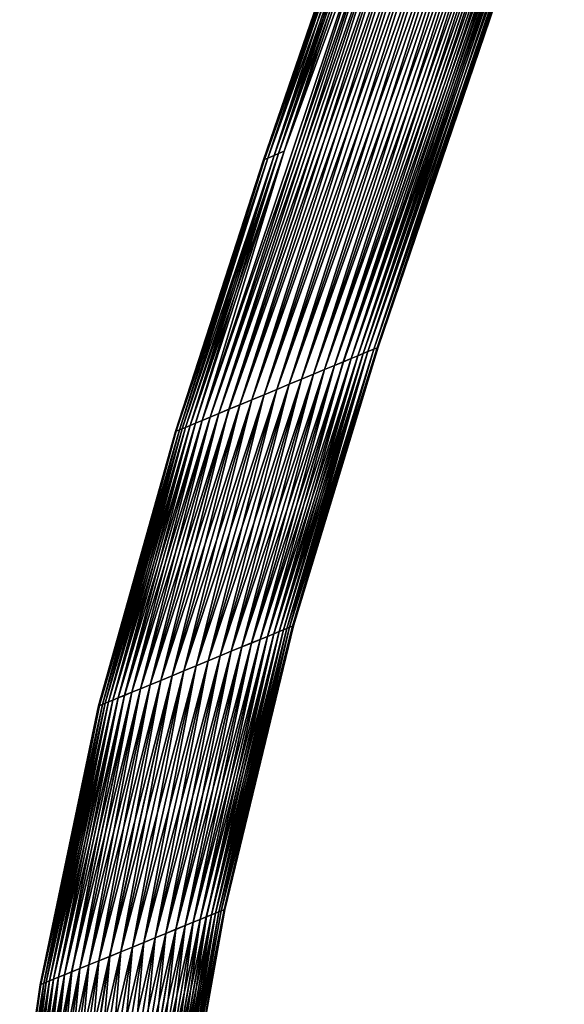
# Model space of a CAD drawing. Header units: centimetres. Extents: x -122 to 379, y -774 to 83.
# Tile 29 of 256: x 331 to 363, y -358 to -300. Entities that reach past the tile are written whole.
import ezdxf

# ---------------------------------------------------------------- set-up
doc = ezdxf.new("R2010")
doc.units = ezdxf.units.CM
doc.layers.get('0').update_dxf_attribs({"true_color": 0x1c1cb1})

msp = doc.modelspace()

# ---------------------------------------------------------------- meshes
at = {"color": 111, "true_color": 0x99e4b8}
mesh = msp.add_polyface(dxfattribs=at)
corners = [(346.709, -307.417, 0.135), (352.264, -291.243, 0.135), (352.669, -291.071, -0.259), (362.754, -286.796, 0.944), (351.68, -319.362, 0.944), (362.481, -286.912, 0.538), (351.413, -319.473, 0.538), (362.144, -287.055, 0.135), (351.083, -319.61, 0.135), (361.739, -287.227, -0.259), (350.687, -319.775, -0.259), (361.264, -287.428, -0.633), (350.223, -319.968, -0.633), (360.72, -287.659, -0.976), (349.691, -320.189, -0.976), (360.11, -287.917, -1.277), (349.095, -320.437, -1.277), (359.441, -288.201, -1.526), (348.441, -320.709, -1.526), (358.724, -288.505, -1.712), (347.741, -321.001, -1.712), (357.973, -288.823, -1.827), (347.007, -321.306, -1.827), (357.204, -289.149, -1.865), (346.255, -321.619, -1.865), (356.435, -289.475, -1.827), (345.504, -321.931, -1.827), (355.684, -289.793, -1.712), (344.77, -322.237, -1.712), (354.967, -290.097, -1.526), (344.07, -322.528, -1.526), (354.298, -290.381, -1.277), (343.416, -322.8, -1.277), (353.688, -290.639, -0.976), (342.82, -323.048, -0.976), (353.144, -290.87, -0.633), (342.288, -323.27, -0.633), (363.379, -286.531, 3.135), (363.324, -286.555, 3.798), (352.237, -319.131, 3.798), (351.927, -291.386, 0.538), (346.372, -307.559, 0.538), (351.653, -291.501, 0.944), (346.099, -307.673, 0.944), (351.276, -291.661, 1.735), (345.722, -307.832, 1.735), (351.084, -291.743, 2.471), (345.53, -307.913, 2.471), (351.029, -291.766, 3.135), (345.475, -307.935, 3.135), (351.084, -291.743, 3.798), (345.53, -307.912, 3.798), (351.276, -291.661, 4.535), (345.722, -307.832, 4.535), (351.653, -291.501, 5.326), (346.099, -307.673, 5.326), (351.927, -291.385, 5.731), (346.372, -307.559, 5.731), (352.264, -291.242, 6.135), (346.709, -307.417, 6.135), (352.669, -291.071, 6.528), (341.824, -323.464, 6.528), (353.143, -290.869, 6.902), (342.288, -323.271, 6.902), (353.688, -290.639, 7.245), (342.82, -323.05, 7.245), (354.298, -290.38, 7.546), (343.417, -322.802, 7.546), (354.967, -290.097, 7.795), (344.07, -322.53, 7.795), (355.684, -289.793, 7.981), (344.771, -322.238, 7.981), (356.435, -289.474, 8.096), (345.505, -321.933, 8.096), (357.204, -289.148, 8.135), (346.256, -321.62, 8.135), (357.973, -288.823, 8.096), (347.007, -321.308, 8.096), (358.724, -288.504, 7.981), (347.741, -321.002, 7.981), (359.441, -288.2, 7.795), (348.442, -320.711, 7.795), (360.11, -287.917, 7.546), (349.096, -320.439, 7.546), (360.72, -287.658, 7.245), (349.692, -320.19, 7.245), (361.264, -287.428, 6.902), (350.224, -319.969, 6.902), (361.739, -287.226, 6.528), (350.688, -319.776, 6.528), (362.144, -287.055, 6.135), (351.083, -319.611, 6.135), (362.481, -286.912, 5.731), (351.413, -319.474, 5.731), (362.754, -286.796, 5.326), (351.68, -319.363, 5.326), (363.132, -286.636, 4.535), (352.049, -319.209, 4.535), (356.754, -275.388, 1.735), (356.565, -275.469, 2.471), (356.511, -275.492, 3.135), (356.565, -275.469, 3.798), (356.754, -275.388, 4.535)]
mesh.append_faces([[corners[k] for k in face] for face in [(0, 1, 2, 0), (3, 4, 5, 3), (5, 6, 7, 5), (7, 8, 9, 7), (9, 10, 11, 9), (11, 12, 13, 11), (13, 14, 15, 13), (15, 16, 17, 15), (17, 18, 19, 17), (19, 20, 21, 19), (21, 22, 23, 21), (23, 24, 25, 23), (25, 26, 27, 25), (27, 28, 29, 27), (29, 30, 31, 29), (31, 32, 33, 31), (33, 34, 35, 33), (35, 36, 2, 35), (37, 38, 39, 37), (1, 0, 40, 1), (40, 0, 41, 40), (40, 41, 42, 40), (42, 43, 44, 42), (44, 45, 46, 44), (46, 47, 48, 46), (48, 49, 50, 48), (50, 51, 52, 50), (52, 53, 54, 52), (54, 55, 56, 54), (56, 55, 57, 56), (56, 57, 58, 56), (58, 57, 59, 58), (58, 59, 60, 58), (60, 61, 62, 60), (62, 63, 64, 62), (64, 65, 66, 64), (66, 67, 68, 66), (68, 69, 70, 68), (70, 71, 72, 70), (72, 73, 74, 72), (74, 75, 76, 74), (76, 77, 78, 76), (78, 79, 80, 78), (80, 81, 82, 80), (82, 83, 84, 82), (84, 85, 86, 84), (86, 87, 88, 86), (88, 89, 90, 88), (90, 91, 92, 90), (92, 93, 94, 92), (94, 95, 96, 94), (96, 97, 38, 96), (98, 42, 44, 98), (99, 44, 46, 99), (100, 46, 48, 100), (101, 48, 50, 101), (102, 50, 52, 102)]], dxfattribs={"vtx3": -1, "color": 111})
mesh = msp.add_polyface(dxfattribs=at)
corners = [(362.481, -286.912, 0.538), (351.68, -319.362, 0.944), (351.413, -319.473, 0.538), (362.144, -287.055, 0.135), (351.083, -319.61, 0.135), (361.739, -287.227, -0.259), (350.687, -319.775, -0.259), (361.264, -287.428, -0.633), (350.223, -319.968, -0.633), (360.72, -287.659, -0.976), (349.691, -320.189, -0.976), (360.11, -287.917, -1.277), (349.095, -320.437, -1.277), (359.441, -288.201, -1.526), (348.441, -320.709, -1.526), (358.724, -288.505, -1.712), (347.741, -321.001, -1.712), (357.973, -288.823, -1.827), (347.007, -321.306, -1.827), (357.204, -289.149, -1.865), (346.255, -321.619, -1.865), (356.435, -289.475, -1.827), (345.504, -321.931, -1.827), (355.684, -289.793, -1.712), (344.77, -322.237, -1.712), (354.967, -290.097, -1.526), (344.07, -322.528, -1.526), (354.298, -290.381, -1.277), (343.416, -322.8, -1.277), (353.688, -290.639, -0.976), (342.82, -323.048, -0.976), (353.144, -290.87, -0.633), (342.288, -323.27, -0.633), (352.669, -291.071, -0.259), (341.824, -323.463, -0.259), (346.709, -307.417, 0.135), (341.428, -323.628, 0.135), (346.372, -307.559, 0.538), (341.099, -323.765, 0.538), (346.099, -307.673, 0.944), (363.379, -286.531, 3.135), (352.237, -319.131, 3.798), (352.29, -319.108, 3.135), (363.324, -286.555, 3.798), (352.049, -319.209, 4.535), (345.722, -307.832, 4.535), (340.622, -323.964, 4.925), (346.099, -307.673, 5.326), (340.832, -323.877, 5.326), (346.372, -307.559, 5.731), (341.099, -323.766, 5.731), (346.709, -307.417, 6.135), (351.653, -291.501, 0.944), (351.276, -291.661, 1.735), (345.722, -307.832, 1.735), (351.084, -291.743, 2.471), (345.53, -307.913, 2.471), (351.029, -291.766, 3.135), (345.475, -307.935, 3.135), (351.084, -291.743, 3.798), (345.53, -307.912, 3.798), (351.276, -291.661, 4.535), (351.653, -291.501, 5.326), (352.669, -291.071, 6.528), (341.824, -323.464, 6.528), (353.143, -290.869, 6.902), (342.288, -323.271, 6.902), (353.688, -290.639, 7.245), (342.82, -323.05, 7.245), (354.298, -290.38, 7.546), (343.417, -322.802, 7.546), (354.967, -290.097, 7.795), (344.07, -322.53, 7.795), (355.684, -289.793, 7.981), (344.771, -322.238, 7.981), (356.435, -289.474, 8.096), (345.505, -321.933, 8.096), (357.204, -289.148, 8.135), (346.256, -321.62, 8.135), (357.973, -288.823, 8.096), (347.007, -321.308, 8.096), (358.724, -288.504, 7.981), (347.741, -321.002, 7.981), (359.441, -288.2, 7.795), (348.442, -320.711, 7.795), (360.11, -287.917, 7.546), (349.096, -320.439, 7.546), (360.72, -287.658, 7.245), (349.692, -320.19, 7.245), (361.264, -287.428, 6.902), (350.224, -319.969, 6.902), (361.739, -287.226, 6.528), (350.688, -319.776, 6.528), (362.144, -287.055, 6.135), (351.083, -319.611, 6.135), (362.481, -286.912, 5.731), (351.413, -319.474, 5.731), (362.754, -286.796, 5.326), (351.68, -319.363, 5.326), (340.622, -323.964, 1.344), (363.132, -286.636, 4.535), (352.237, -319.131, 2.471), (352.049, -319.209, 1.735), (363.132, -286.636, 1.735), (363.324, -286.555, 2.471), (362.754, -286.796, 0.944)]
mesh.append_faces([[corners[k] for k in face] for face in [(0, 1, 2, 0), (3, 2, 4, 3), (5, 4, 6, 5), (7, 6, 8, 7), (9, 8, 10, 9), (11, 10, 12, 11), (13, 12, 14, 13), (15, 14, 16, 15), (17, 16, 18, 17), (19, 18, 20, 19), (21, 20, 22, 21), (23, 22, 24, 23), (25, 24, 26, 25), (27, 26, 28, 27), (29, 28, 30, 29), (31, 30, 32, 31), (33, 32, 34, 33), (33, 34, 35, 33), (35, 36, 37, 35), (37, 38, 39, 37), (40, 41, 42, 40), (43, 44, 41, 43), (45, 46, 47, 45), (47, 48, 49, 47), (49, 50, 51, 49), (52, 37, 39, 52), (53, 39, 54, 53), (55, 54, 56, 55), (57, 56, 58, 57), (59, 58, 60, 59), (61, 60, 45, 61), (62, 45, 47, 62), (63, 51, 64, 63), (65, 64, 66, 65), (67, 66, 68, 67), (69, 68, 70, 69), (71, 70, 72, 71), (73, 72, 74, 73), (75, 74, 76, 75), (77, 76, 78, 77), (79, 78, 80, 79), (81, 80, 82, 81), (83, 82, 84, 83), (85, 84, 86, 85), (87, 86, 88, 87), (89, 88, 90, 89), (91, 90, 92, 91), (93, 92, 94, 93), (95, 94, 96, 95), (97, 96, 98, 97), (39, 99, 54, 39), (98, 44, 100, 98), (101, 102, 103, 101), (101, 103, 104, 101), (102, 1, 105, 102), (102, 105, 103, 102), (42, 101, 104, 42), (42, 104, 40, 42)]], dxfattribs={"vtx3": -1, "color": 111})
mesh = msp.add_polyface(dxfattribs=at)
corners = [(346.709, -307.417, 0.135), (341.824, -323.463, -0.259), (341.428, -323.628, 0.135), (346.372, -307.559, 0.538), (341.099, -323.765, 0.538), (351.68, -319.362, 0.944), (346.667, -335.934, 0.944), (351.413, -319.473, 0.538), (346.41, -336.039, 0.538), (351.083, -319.61, 0.135), (346.093, -336.17, 0.135), (350.687, -319.775, -0.259), (345.713, -336.327, -0.259), (350.223, -319.968, -0.633), (345.267, -336.51, -0.633), (349.691, -320.189, -0.976), (344.756, -336.721, -0.976), (349.095, -320.437, -1.277), (344.183, -336.957, -1.277), (348.441, -320.709, -1.526), (343.554, -337.216, -1.526), (347.741, -321.001, -1.712), (342.881, -337.494, -1.712), (347.007, -321.306, -1.827), (342.175, -337.785, -1.827), (346.255, -321.619, -1.865), (341.453, -338.082, -1.865), (345.504, -321.931, -1.827), (340.731, -338.38, -1.827), (344.77, -322.237, -1.712), (340.025, -338.671, -1.712), (344.07, -322.528, -1.526), (339.352, -338.948, -1.526), (343.416, -322.8, -1.277), (338.724, -339.207, -1.277), (342.82, -323.048, -0.976), (338.151, -339.444, -0.976), (342.288, -323.27, -0.633), (337.64, -339.655, -0.633), (352.29, -319.108, 3.135), (352.237, -319.131, 3.798), (347.202, -335.714, 3.798), (347.253, -335.692, 3.135), (352.049, -319.209, 4.535), (347.022, -335.788, 4.535), (346.099, -307.673, 5.326), (340.622, -323.964, 4.925), (340.832, -323.877, 5.326), (346.372, -307.559, 5.731), (341.099, -323.766, 5.731), (346.709, -307.417, 6.135), (341.429, -323.629, 6.135), (341.824, -323.464, 6.528), (342.288, -323.271, 6.902), (337.64, -339.656, 6.902), (342.82, -323.05, 7.245), (338.152, -339.446, 7.245), (343.417, -322.802, 7.546), (338.725, -339.21, 7.546), (344.07, -322.53, 7.795), (339.353, -338.951, 7.795), (344.771, -322.238, 7.981), (340.026, -338.673, 7.981), (345.505, -321.933, 8.096), (340.732, -338.382, 8.096), (346.256, -321.62, 8.135), (341.454, -338.084, 8.135), (347.007, -321.308, 8.096), (342.176, -337.787, 8.096), (347.741, -321.002, 7.981), (342.882, -337.496, 7.981), (348.442, -320.711, 7.795), (343.555, -337.218, 7.795), (349.096, -320.439, 7.546), (344.183, -336.959, 7.546), (349.692, -320.19, 7.245), (344.756, -336.723, 7.245), (350.224, -319.969, 6.902), (345.267, -336.512, 6.902), (350.688, -319.776, 6.528), (345.713, -336.328, 6.528), (351.083, -319.611, 6.135), (346.094, -336.171, 6.135), (351.413, -319.474, 5.731), (346.41, -336.04, 5.731), (351.68, -319.363, 5.326), (340.832, -323.876, 0.944), (346.099, -307.673, 0.944), (340.622, -323.964, 1.344), (345.722, -307.832, 1.735), (340.463, -324.03, 1.735), (345.53, -307.913, 2.471), (340.275, -324.108, 2.471), (345.475, -307.935, 3.135), (340.222, -324.131, 3.135), (345.53, -307.912, 3.798), (340.275, -324.108, 3.798), (345.722, -307.832, 4.535), (340.463, -324.03, 4.535), (346.869, -335.851, 4.925), (352.237, -319.131, 2.471)]
mesh.append_faces([[corners[k] for k in face] for face in [(0, 1, 2, 0), (3, 2, 4, 3), (5, 6, 7, 5), (7, 8, 9, 7), (9, 10, 11, 9), (11, 12, 13, 11), (13, 14, 15, 13), (15, 16, 17, 15), (17, 18, 19, 17), (19, 20, 21, 19), (21, 22, 23, 21), (23, 24, 25, 23), (25, 26, 27, 25), (27, 28, 29, 27), (29, 30, 31, 29), (31, 32, 33, 31), (33, 34, 35, 33), (35, 36, 37, 35), (37, 38, 1, 37), (39, 40, 41, 39), (39, 41, 42, 39), (40, 43, 44, 40), (40, 44, 41, 40), (45, 46, 47, 45), (48, 47, 49, 48), (50, 49, 51, 50), (50, 51, 52, 50), (53, 54, 55, 53), (55, 56, 57, 55), (57, 58, 59, 57), (59, 60, 61, 59), (61, 62, 63, 61), (63, 64, 65, 63), (65, 66, 67, 65), (67, 68, 69, 67), (69, 70, 71, 69), (71, 72, 73, 71), (73, 74, 75, 73), (75, 76, 77, 75), (77, 78, 79, 77), (79, 80, 81, 79), (81, 82, 83, 81), (83, 84, 85, 83), (4, 86, 87, 4), (87, 86, 88, 87), (89, 88, 90, 89), (89, 90, 91, 89), (91, 90, 92, 91), (91, 92, 93, 91), (93, 92, 94, 93), (93, 94, 95, 93), (95, 94, 96, 95), (95, 96, 97, 95), (97, 96, 98, 97), (97, 98, 46, 97), (85, 99, 43, 85), (42, 100, 39, 42)]], dxfattribs={"vtx3": -1, "color": 111})
mesh = msp.add_polyface(dxfattribs=at)
corners = [(346.869, -335.851, 1.344), (346.667, -335.934, 0.944), (351.68, -319.362, 0.944), (351.413, -319.473, 0.538), (346.41, -336.039, 0.538), (351.083, -319.61, 0.135), (346.093, -336.17, 0.135), (350.687, -319.775, -0.259), (345.713, -336.327, -0.259), (350.223, -319.968, -0.633), (345.267, -336.51, -0.633), (349.691, -320.189, -0.976), (344.756, -336.721, -0.976), (349.095, -320.437, -1.277), (344.183, -336.957, -1.277), (348.441, -320.709, -1.526), (343.554, -337.216, -1.526), (347.741, -321.001, -1.712), (342.881, -337.494, -1.712), (347.007, -321.306, -1.827), (342.175, -337.785, -1.827), (346.255, -321.619, -1.865), (341.453, -338.082, -1.865), (345.504, -321.931, -1.827), (340.731, -338.38, -1.827), (344.77, -322.237, -1.712), (340.025, -338.671, -1.712), (344.07, -322.528, -1.526), (339.352, -338.948, -1.526), (343.416, -322.8, -1.277), (338.724, -339.207, -1.277), (342.82, -323.048, -0.976), (338.151, -339.444, -0.976), (342.288, -323.27, -0.633), (337.64, -339.655, -0.633), (341.824, -323.463, -0.259), (337.194, -339.838, -0.259), (341.428, -323.628, 0.135), (336.813, -339.995, 0.135), (341.099, -323.765, 0.538), (340.622, -323.964, 4.925), (336.038, -340.316, 4.925), (340.832, -323.877, 5.326), (336.24, -340.233, 5.326), (341.099, -323.766, 5.731), (336.497, -340.127, 5.731), (341.429, -323.629, 6.135), (336.814, -339.997, 6.135), (341.824, -323.464, 6.528), (337.194, -339.84, 6.528), (342.288, -323.271, 6.902), (337.64, -339.656, 6.902), (342.82, -323.05, 7.245), (338.152, -339.446, 7.245), (343.417, -322.802, 7.546), (338.725, -339.21, 7.546), (344.07, -322.53, 7.795), (339.353, -338.951, 7.795), (344.771, -322.238, 7.981), (340.026, -338.673, 7.981), (345.505, -321.933, 8.096), (340.732, -338.382, 8.096), (346.256, -321.62, 8.135), (341.454, -338.084, 8.135), (347.007, -321.308, 8.096), (342.176, -337.787, 8.096), (347.741, -321.002, 7.981), (342.882, -337.496, 7.981), (348.442, -320.711, 7.795), (343.555, -337.218, 7.795), (349.096, -320.439, 7.546), (344.183, -336.959, 7.546), (349.692, -320.19, 7.245), (344.756, -336.723, 7.245), (350.224, -319.969, 6.902), (345.267, -336.512, 6.902), (350.688, -319.776, 6.528), (345.713, -336.328, 6.528), (351.083, -319.611, 6.135), (346.094, -336.171, 6.135), (351.413, -319.474, 5.731), (346.41, -336.04, 5.731), (351.68, -319.363, 5.326), (346.667, -335.934, 5.326), (336.24, -340.232, 0.944), (340.622, -323.964, 1.344), (340.832, -323.876, 0.944), (336.497, -340.126, 0.538), (340.463, -324.03, 4.535), (335.886, -340.379, 4.535), (352.049, -319.209, 4.535), (346.869, -335.851, 4.925), (347.022, -335.788, 4.535), (347.202, -335.713, 2.471), (347.021, -335.788, 1.735), (352.049, -319.209, 1.735), (352.237, -319.131, 2.471), (347.253, -335.692, 3.135)]
mesh.append_faces([[corners[k] for k in face] for face in [(0, 1, 2, 0), (3, 1, 4, 3), (5, 4, 6, 5), (7, 6, 8, 7), (9, 8, 10, 9), (11, 10, 12, 11), (13, 12, 14, 13), (15, 14, 16, 15), (17, 16, 18, 17), (19, 18, 20, 19), (21, 20, 22, 21), (23, 22, 24, 23), (25, 24, 26, 25), (27, 26, 28, 27), (29, 28, 30, 29), (31, 30, 32, 31), (33, 32, 34, 33), (35, 34, 36, 35), (35, 36, 37, 35), (37, 36, 38, 37), (37, 38, 39, 37), (40, 41, 42, 40), (42, 41, 43, 42), (42, 43, 44, 42), (44, 43, 45, 44), (44, 45, 46, 44), (46, 45, 47, 46), (46, 47, 48, 46), (48, 47, 49, 48), (48, 49, 50, 48), (50, 49, 51, 50), (52, 51, 53, 52), (54, 53, 55, 54), (56, 55, 57, 56), (58, 57, 59, 58), (60, 59, 61, 60), (62, 61, 63, 62), (64, 63, 65, 64), (66, 65, 67, 66), (68, 67, 69, 68), (70, 69, 71, 70), (72, 71, 73, 72), (74, 73, 75, 74), (76, 75, 77, 76), (78, 77, 79, 78), (80, 79, 81, 80), (82, 81, 83, 82), (84, 85, 86, 84), (39, 87, 86, 39), (40, 88, 89, 40), (90, 91, 92, 90), (83, 91, 82, 83), (93, 94, 95, 93), (93, 95, 96, 93), (94, 0, 2, 94), (94, 2, 95, 94), (97, 93, 96, 97)]], dxfattribs={"vtx3": -1, "color": 111})
mesh = msp.add_polyface(dxfattribs=at)
corners = [(347.253, -335.692, 3.135), (347.202, -335.714, 3.798), (343.119, -352.611, 3.798), (343.167, -352.591, 3.135), (347.022, -335.788, 4.535), (342.947, -352.681, 4.535), (335.886, -340.379, 4.535), (340.463, -324.03, 4.535), (335.705, -340.453, 3.798), (340.275, -324.108, 3.798), (335.654, -340.474, 3.135), (340.222, -324.131, 3.135), (335.705, -340.453, 2.471), (340.275, -324.108, 2.471), (335.886, -340.378, 1.735), (340.463, -324.03, 1.735), (336.038, -340.315, 1.344), (340.622, -323.964, 1.344), (336.24, -340.232, 0.944), (340.832, -323.876, 0.944), (336.497, -340.126, 0.538), (336.813, -339.995, 0.135), (341.099, -323.765, 0.538), (340.622, -323.964, 4.925), (336.038, -340.316, 4.925), (346.869, -335.851, 4.925), (342.802, -352.74, 4.925), (346.869, -335.851, 1.344), (342.803, -352.741, 1.344), (346.667, -335.934, 0.944), (342.611, -352.819, 0.944), (346.41, -336.039, 0.538), (342.368, -352.919, 0.538), (346.093, -336.17, 0.135), (342.068, -353.041, 0.135), (345.713, -336.327, -0.259), (341.707, -353.189, -0.259), (345.267, -336.51, -0.633), (341.284, -353.362, -0.633), (344.756, -336.721, -0.976), (340.799, -353.56, -0.976), (344.183, -336.957, -1.277), (340.256, -353.782, -1.277), (343.554, -337.216, -1.526), (339.66, -354.025, -1.526), (342.881, -337.494, -1.712), (339.021, -354.286, -1.712), (342.175, -337.785, -1.827), (338.352, -354.559, -1.827), (341.453, -338.082, -1.865), (337.667, -354.839, -1.865), (340.731, -338.38, -1.827), (336.982, -355.118, -1.827), (340.025, -338.671, -1.712), (336.313, -355.391, -1.712), (339.352, -338.948, -1.526), (335.674, -355.652, -1.526), (338.724, -339.207, -1.277), (335.078, -355.895, -1.277), (338.151, -339.444, -0.976), (334.535, -356.117, -0.976), (337.64, -339.655, -0.633), (334.05, -356.315, -0.633), (337.194, -339.838, -0.259), (333.627, -356.487, -0.259), (336.814, -339.997, 6.135), (333.265, -356.632, 6.135), (337.194, -339.84, 6.528), (333.626, -356.485, 6.528), (337.64, -339.656, 6.902), (334.049, -356.312, 6.902), (338.152, -339.446, 7.245), (334.533, -356.114, 7.245), (338.725, -339.21, 7.546), (335.077, -355.892, 7.546), (339.353, -338.951, 7.795), (335.673, -355.649, 7.795), (340.026, -338.673, 7.981), (336.312, -355.388, 7.981), (340.732, -338.382, 8.096), (336.981, -355.115, 8.096), (341.454, -338.084, 8.135), (337.666, -354.835, 8.135), (342.176, -337.787, 8.096), (338.351, -354.556, 8.096), (342.882, -337.496, 7.981), (339.02, -354.283, 7.981), (343.555, -337.218, 7.795), (339.659, -354.022, 7.795), (344.183, -336.959, 7.546), (340.255, -353.779, 7.546), (344.756, -336.723, 7.245), (340.798, -353.557, 7.245), (345.267, -336.512, 6.902), (341.283, -353.359, 6.902), (345.713, -336.328, 6.528), (341.706, -353.187, 6.528), (346.094, -336.171, 6.135), (342.067, -353.04, 6.135), (346.41, -336.04, 5.731), (342.367, -352.917, 5.731), (346.667, -335.934, 5.326), (342.611, -352.818, 5.326), (347.202, -335.713, 2.471)]
mesh.append_faces([[corners[k] for k in face] for face in [(0, 1, 2, 0), (0, 2, 3, 0), (1, 4, 5, 1), (6, 7, 8, 6), (8, 7, 9, 8), (8, 9, 10, 8), (10, 9, 11, 10), (10, 11, 12, 10), (12, 11, 13, 12), (12, 13, 14, 12), (14, 13, 15, 14), (14, 15, 16, 14), (16, 15, 17, 16), (16, 17, 18, 16), (18, 19, 20, 18), (21, 20, 22, 21), (23, 6, 24, 23), (4, 25, 26, 4), (27, 28, 29, 27), (29, 30, 31, 29), (31, 32, 33, 31), (33, 34, 35, 33), (35, 36, 37, 35), (37, 38, 39, 37), (39, 40, 41, 39), (41, 42, 43, 41), (43, 44, 45, 43), (45, 46, 47, 45), (47, 48, 49, 47), (49, 50, 51, 49), (51, 52, 53, 51), (53, 54, 55, 53), (55, 56, 57, 55), (57, 58, 59, 57), (59, 60, 61, 59), (61, 62, 63, 61), (63, 64, 21, 63), (65, 66, 67, 65), (67, 68, 69, 67), (69, 70, 71, 69), (71, 72, 73, 71), (73, 74, 75, 73), (75, 76, 77, 75), (77, 78, 79, 77), (79, 80, 81, 79), (81, 82, 83, 81), (83, 84, 85, 83), (85, 86, 87, 85), (87, 88, 89, 87), (89, 90, 91, 89), (91, 92, 93, 91), (93, 94, 95, 93), (95, 96, 97, 95), (97, 98, 99, 97), (99, 100, 101, 99), (101, 102, 25, 101), (3, 103, 0, 3)]], dxfattribs={"vtx3": -1, "color": 111})
mesh = msp.add_polyface(dxfattribs=at)
corners = [(347.202, -335.714, 3.798), (342.947, -352.681, 4.535), (343.119, -352.611, 3.798), (347.022, -335.788, 4.535), (342.802, -352.74, 4.925), (346.667, -335.934, 0.944), (342.803, -352.741, 1.344), (342.611, -352.819, 0.944), (346.41, -336.039, 0.538), (342.368, -352.919, 0.538), (346.093, -336.17, 0.135), (342.068, -353.041, 0.135), (345.713, -336.327, -0.259), (341.707, -353.189, -0.259), (345.267, -336.51, -0.633), (341.284, -353.362, -0.633), (344.756, -336.721, -0.976), (340.799, -353.56, -0.976), (344.183, -336.957, -1.277), (340.256, -353.782, -1.277), (343.554, -337.216, -1.526), (339.66, -354.025, -1.526), (342.881, -337.494, -1.712), (339.021, -354.286, -1.712), (342.175, -337.785, -1.827), (338.352, -354.559, -1.827), (341.453, -338.082, -1.865), (337.667, -354.839, -1.865), (340.731, -338.38, -1.827), (336.982, -355.118, -1.827), (340.025, -338.671, -1.712), (336.313, -355.391, -1.712), (339.352, -338.948, -1.526), (335.674, -355.652, -1.526), (338.724, -339.207, -1.277), (335.078, -355.895, -1.277), (338.151, -339.444, -0.976), (334.535, -356.117, -0.976), (337.64, -339.655, -0.633), (334.05, -356.315, -0.633), (337.194, -339.838, -0.259), (333.627, -356.487, -0.259), (336.813, -339.995, 0.135), (333.266, -356.635, 0.135), (336.497, -340.126, 0.538), (332.966, -356.757, 0.538), (336.24, -340.232, 0.944), (332.722, -356.856, 0.944), (336.038, -340.315, 1.344), (332.53, -356.934, 1.344), (335.886, -340.378, 1.735), (332.386, -356.993, 1.735), (335.705, -340.453, 2.471), (332.214, -357.063, 2.471), (335.654, -340.474, 3.135), (332.165, -357.082, 3.135), (335.705, -340.453, 3.798), (332.214, -357.062, 3.798), (335.886, -340.379, 4.535), (332.385, -356.992, 4.535), (336.038, -340.316, 4.925), (332.53, -356.933, 4.925), (336.24, -340.233, 5.326), (332.721, -356.854, 5.326), (336.497, -340.127, 5.731), (332.965, -356.755, 5.731), (336.814, -339.997, 6.135), (333.265, -356.632, 6.135), (337.194, -339.84, 6.528), (333.626, -356.485, 6.528), (337.64, -339.656, 6.902), (334.049, -356.312, 6.902), (338.152, -339.446, 7.245), (334.533, -356.114, 7.245), (338.725, -339.21, 7.546), (335.077, -355.892, 7.546), (339.353, -338.951, 7.795), (335.673, -355.649, 7.795), (340.026, -338.673, 7.981), (336.312, -355.388, 7.981), (340.732, -338.382, 8.096), (336.981, -355.115, 8.096), (341.454, -338.084, 8.135), (337.666, -354.835, 8.135), (342.176, -337.787, 8.096), (338.351, -354.556, 8.096), (342.882, -337.496, 7.981), (339.02, -354.283, 7.981), (343.555, -337.218, 7.795), (339.659, -354.022, 7.795), (344.183, -336.959, 7.546), (340.255, -353.779, 7.546), (344.756, -336.723, 7.245), (340.798, -353.557, 7.245), (345.267, -336.512, 6.902), (341.283, -353.359, 6.902), (345.713, -336.328, 6.528), (341.706, -353.187, 6.528), (346.094, -336.171, 6.135), (342.067, -353.04, 6.135), (346.41, -336.04, 5.731), (342.367, -352.917, 5.731), (343.119, -352.612, 2.471), (342.948, -352.682, 1.735), (347.021, -335.788, 1.735), (347.202, -335.713, 2.471), (346.869, -335.851, 1.344), (343.167, -352.591, 3.135)]
mesh.append_faces([[corners[k] for k in face] for face in [(0, 1, 2, 0), (3, 4, 1, 3), (5, 6, 7, 5), (8, 7, 9, 8), (10, 9, 11, 10), (12, 11, 13, 12), (14, 13, 15, 14), (16, 15, 17, 16), (18, 17, 19, 18), (20, 19, 21, 20), (22, 21, 23, 22), (24, 23, 25, 24), (26, 25, 27, 26), (28, 27, 29, 28), (30, 29, 31, 30), (32, 31, 33, 32), (34, 33, 35, 34), (36, 35, 37, 36), (38, 37, 39, 38), (40, 39, 41, 40), (42, 41, 43, 42), (42, 43, 44, 42), (44, 43, 45, 44), (44, 45, 46, 44), (46, 47, 48, 46), (48, 49, 50, 48), (50, 51, 52, 50), (52, 53, 54, 52), (54, 55, 56, 54), (56, 57, 58, 56), (58, 59, 60, 58), (60, 61, 62, 60), (62, 63, 64, 62), (64, 63, 65, 64), (64, 65, 66, 64), (66, 65, 67, 66), (68, 67, 69, 68), (70, 69, 71, 70), (72, 71, 73, 72), (74, 73, 75, 74), (76, 75, 77, 76), (78, 77, 79, 78), (80, 79, 81, 80), (82, 81, 83, 82), (84, 83, 85, 84), (86, 85, 87, 86), (88, 87, 89, 88), (90, 89, 91, 90), (92, 91, 93, 92), (94, 93, 95, 94), (96, 95, 97, 96), (98, 97, 99, 98), (100, 99, 101, 100), (102, 103, 104, 102), (102, 104, 105, 102), (103, 6, 106, 103), (103, 106, 104, 103), (107, 102, 105, 107)]], dxfattribs={"vtx3": -1, "color": 111})
mesh = msp.add_polyface(dxfattribs=at)
corners = [(342.803, -352.741, 1.344), (341.426, -361.244, 1.735), (341.286, -361.301, 1.344), (342.611, -352.818, 5.326), (342.802, -352.74, 4.925), (346.869, -335.851, 4.925), (341.099, -361.375, 5.326), (341.285, -361.299, 4.925), (341.425, -361.243, 4.535), (336.312, -355.388, 7.981), (334.981, -363.856, 7.981), (336.981, -355.115, 8.096), (335.631, -363.592, 8.096), (337.666, -354.835, 8.135), (336.296, -363.322, 8.135), (338.351, -354.556, 8.096), (336.961, -363.052, 8.096), (339.02, -354.283, 7.981), (337.611, -362.788, 7.981), (339.659, -354.022, 7.795), (338.232, -362.537, 7.795), (340.255, -353.779, 7.546), (338.81, -362.302, 7.546), (340.798, -353.557, 7.245), (339.338, -362.088, 7.245), (341.283, -353.359, 6.902), (339.809, -361.897, 6.902), (341.706, -353.187, 6.528), (340.22, -361.73, 6.528), (342.067, -353.04, 6.135), (340.57, -361.589, 6.135), (342.367, -352.917, 5.731), (342.611, -352.819, 0.944), (341.1, -361.377, 0.944), (342.368, -352.919, 0.538), (340.863, -361.473, 0.538), (342.068, -353.041, 0.135), (340.572, -361.592, 0.135), (341.707, -353.189, -0.259), (340.222, -361.735, -0.259), (341.284, -353.362, -0.633), (339.811, -361.902, -0.633), (340.799, -353.56, -0.976), (339.34, -362.093, -0.976), (340.256, -353.782, -1.277), (338.813, -362.308, -1.277), (339.66, -354.025, -1.526), (338.234, -362.543, -1.526), (339.021, -354.286, -1.712), (337.614, -362.795, -1.712), (338.352, -354.559, -1.827), (336.964, -363.059, -1.827), (337.667, -354.839, -1.865), (336.299, -363.33, -1.865), (336.982, -355.118, -1.827), (335.634, -363.6, -1.827), (336.313, -355.391, -1.712), (334.984, -363.864, -1.712), (335.674, -355.652, -1.526), (342.947, -352.681, 4.535), (343.119, -352.611, 3.798), (341.592, -361.175, 3.798), (343.167, -352.591, 3.135), (341.639, -361.157, 3.135), (341.592, -361.176, 2.471), (336.24, -340.232, 0.944), (332.966, -356.757, 0.538), (332.722, -356.856, 0.944), (336.038, -340.315, 1.344), (332.53, -356.934, 1.344), (335.886, -340.378, 1.735), (332.386, -356.993, 1.735), (335.705, -340.453, 2.471), (332.214, -357.063, 2.471), (335.654, -340.474, 3.135), (332.165, -357.082, 3.135), (335.705, -340.453, 3.798), (332.214, -357.062, 3.798), (335.886, -340.379, 4.535), (332.385, -356.992, 4.535), (336.038, -340.316, 4.925), (332.53, -356.933, 4.925), (336.24, -340.233, 5.326), (332.721, -356.854, 5.326), (340.862, -361.47, 5.731), (346.667, -335.934, 5.326), (342.948, -352.682, 1.735), (343.119, -352.612, 2.471)]
mesh.append_faces([[corners[k] for k in face] for face in [(0, 1, 2, 0), (3, 4, 5, 3), (3, 6, 7, 3), (3, 7, 4, 3), (4, 7, 8, 4), (9, 10, 11, 9), (11, 12, 13, 11), (13, 14, 15, 13), (15, 16, 17, 15), (17, 18, 19, 17), (19, 20, 21, 19), (21, 22, 23, 21), (23, 24, 25, 23), (25, 26, 27, 25), (27, 26, 28, 27), (27, 28, 29, 27), (29, 28, 30, 29), (29, 30, 31, 29), (0, 2, 32, 0), (32, 2, 33, 32), (32, 33, 34, 32), (34, 33, 35, 34), (34, 35, 36, 34), (36, 35, 37, 36), (36, 37, 38, 36), (38, 37, 39, 38), (38, 39, 40, 38), (40, 39, 41, 40), (40, 41, 42, 40), (42, 43, 44, 42), (44, 45, 46, 44), (46, 47, 48, 46), (48, 49, 50, 48), (50, 51, 52, 50), (52, 53, 54, 52), (54, 55, 56, 54), (56, 57, 58, 56), (59, 4, 8, 59), (59, 8, 60, 59), (60, 8, 61, 60), (60, 61, 62, 60), (62, 61, 63, 62), (62, 63, 64, 62), (65, 66, 67, 65), (68, 67, 69, 68), (70, 69, 71, 70), (72, 71, 73, 72), (74, 73, 75, 74), (76, 75, 77, 76), (78, 77, 79, 78), (80, 79, 81, 80), (82, 81, 83, 82), (31, 84, 3, 31), (31, 3, 85, 31), (1, 86, 87, 1), (1, 0, 86, 1), (64, 87, 62, 64)]], dxfattribs={"vtx3": -1, "color": 111})
mesh = msp.add_polyface(dxfattribs=at)
corners = [(340.862, -361.47, 5.731), (341.099, -361.375, 5.326), (342.611, -352.818, 5.326), (337.666, -354.835, 8.135), (335.631, -363.592, 8.096), (336.296, -363.322, 8.135), (338.351, -354.556, 8.096), (336.961, -363.052, 8.096), (339.02, -354.283, 7.981), (337.611, -362.788, 7.981), (339.659, -354.022, 7.795), (338.232, -362.537, 7.795), (340.255, -353.779, 7.546), (338.81, -362.302, 7.546), (340.798, -353.557, 7.245), (339.338, -362.088, 7.245), (341.283, -353.359, 6.902), (339.809, -361.897, 6.902), (340.799, -353.56, -0.976), (339.811, -361.902, -0.633), (339.34, -362.093, -0.976), (340.256, -353.782, -1.277), (338.813, -362.308, -1.277), (339.66, -354.025, -1.526), (338.234, -362.543, -1.526), (339.021, -354.286, -1.712), (337.614, -362.795, -1.712), (338.352, -354.559, -1.827), (336.964, -363.059, -1.827), (337.667, -354.839, -1.865), (336.299, -363.33, -1.865), (336.982, -355.118, -1.827), (335.634, -363.6, -1.827), (335.362, -371.863, 8.135), (336.008, -371.602, 8.096), (336.639, -371.347, 7.981), (337.241, -371.104, 7.795), (337.803, -370.878, 7.546), (338.315, -370.671, 7.245), (338.773, -370.487, 6.902), (340.22, -361.73, 6.528), (339.172, -370.326, 6.528), (340.57, -361.589, 6.135), (341.592, -361.176, 2.471), (341.639, -361.157, 3.135), (340.504, -369.791, 2.471), (340.343, -369.857, 1.735), (339.795, -370.075, 5.731), (340.025, -369.982, 5.326), (341.285, -361.299, 4.925), (340.205, -369.91, 4.925), (341.425, -361.243, 4.535), (340.342, -369.855, 4.535), (341.592, -361.175, 3.798), (340.504, -369.79, 3.798), (340.55, -369.772, 3.135), (339.512, -370.189, 6.135), (342.367, -352.917, 5.731), (336.642, -371.356, -1.712), (337.244, -371.112, -1.526), (337.806, -370.885, -1.277), (338.318, -370.678, -0.976), (338.775, -370.493, -0.633), (339.174, -370.331, -0.259), (340.222, -361.735, -0.259), (339.513, -370.193, 0.135), (340.572, -361.592, 0.135), (339.796, -370.079, 0.538), (340.863, -361.473, 0.538), (340.026, -369.985, 0.944), (341.1, -361.377, 0.944), (340.206, -369.912, 1.344), (341.286, -361.301, 1.344), (341.426, -361.244, 1.735), (343.119, -352.612, 2.471)]
mesh.append_faces([[corners[k] for k in face] for face in [(0, 1, 2, 0), (3, 4, 5, 3), (6, 5, 7, 6), (8, 7, 9, 8), (10, 9, 11, 10), (12, 11, 13, 12), (14, 13, 15, 14), (16, 15, 17, 16), (18, 19, 20, 18), (21, 20, 22, 21), (23, 22, 24, 23), (25, 24, 26, 25), (27, 26, 28, 27), (29, 28, 30, 29), (31, 30, 32, 31), (5, 33, 7, 5), (7, 34, 9, 7), (9, 34, 35, 9), (9, 35, 11, 9), (11, 35, 36, 11), (11, 36, 13, 11), (13, 36, 37, 13), (13, 37, 15, 13), (15, 37, 38, 15), (15, 38, 17, 15), (17, 38, 39, 17), (17, 39, 40, 17), (40, 39, 41, 40), (40, 41, 42, 40), (43, 44, 45, 43), (43, 45, 46, 43), (0, 47, 1, 0), (1, 47, 48, 1), (1, 48, 49, 1), (49, 48, 50, 49), (49, 50, 51, 49), (51, 50, 52, 51), (51, 52, 53, 51), (53, 52, 54, 53), (53, 54, 44, 53), (44, 54, 55, 44), (44, 55, 45, 44), (42, 56, 0, 42), (42, 0, 57, 42), (58, 28, 26, 58), (59, 26, 24, 59), (60, 24, 22, 60), (61, 22, 20, 61), (62, 20, 19, 62), (63, 19, 64, 63), (65, 64, 66, 65), (67, 66, 68, 67), (69, 68, 70, 69), (71, 70, 72, 71), (46, 72, 73, 46), (46, 73, 43, 46), (43, 73, 74, 43)]], dxfattribs={"vtx3": -1, "color": 111})
mesh = msp.add_polyface(dxfattribs=at)
corners = [(331.004, -365.477, 2.471), (332.214, -357.063, 2.471), (332.386, -356.993, 1.735), (330.956, -365.495, 3.135), (332.165, -357.082, 3.135), (332.214, -357.062, 3.798), (331.003, -365.475, 3.798), (332.385, -356.992, 4.535), (331.169, -365.407, 4.535), (332.53, -356.933, 4.925), (331.31, -365.35, 4.925), (332.721, -356.854, 5.326), (331.495, -365.274, 5.326), (332.965, -356.755, 5.731), (331.732, -365.178, 5.731), (333.265, -356.632, 6.135), (332.023, -365.059, 6.135), (333.626, -356.485, 6.528), (332.374, -364.916, 6.528), (334.049, -356.312, 6.902), (332.784, -364.749, 6.902), (334.533, -356.114, 7.245), (333.255, -364.558, 7.245), (335.077, -355.892, 7.546), (333.783, -364.343, 7.546), (335.673, -355.649, 7.795), (334.361, -364.108, 7.795), (336.312, -355.388, 7.981), (334.981, -363.856, 7.981), (336.981, -355.115, 8.096), (335.631, -363.592, 8.096), (336.313, -355.391, -1.712), (335.634, -363.6, -1.827), (334.984, -363.864, -1.712), (335.674, -355.652, -1.526), (334.364, -364.115, -1.526), (335.078, -355.895, -1.277), (333.785, -364.35, -1.277), (334.535, -356.117, -0.976), (333.258, -364.565, -0.976), (334.05, -356.315, -0.633), (332.787, -364.755, -0.633), (333.627, -356.487, -0.259), (332.376, -364.922, -0.259), (333.266, -356.635, 0.135), (332.025, -365.064, 0.135), (332.966, -356.757, 0.538), (331.734, -365.182, 0.538), (332.722, -356.856, 0.944), (331.497, -365.278, 0.944), (332.53, -356.934, 1.344), (331.311, -365.353, 1.344), (331.17, -365.41, 1.735), (331.215, -373.541, 6.135), (331.555, -373.403, 6.528), (331.953, -373.242, 6.902), (332.41, -373.057, 7.245), (332.922, -372.849, 7.546), (333.484, -372.622, 7.795), (334.086, -372.379, 7.981), (334.717, -372.124, 8.096), (336.296, -363.322, 8.135)]
mesh.append_faces([[corners[k] for k in face] for face in [(0, 1, 2, 0), (3, 4, 1, 3), (4, 3, 5, 4), (5, 3, 6, 5), (5, 6, 7, 5), (7, 6, 8, 7), (7, 8, 9, 7), (9, 8, 10, 9), (9, 10, 11, 9), (11, 10, 12, 11), (11, 12, 13, 11), (13, 12, 14, 13), (13, 14, 15, 13), (15, 14, 16, 15), (15, 16, 17, 15), (17, 16, 18, 17), (17, 18, 19, 17), (19, 18, 20, 19), (19, 20, 21, 19), (21, 20, 22, 21), (21, 22, 23, 21), (23, 22, 24, 23), (23, 24, 25, 23), (25, 24, 26, 25), (25, 26, 27, 25), (27, 26, 28, 27), (29, 28, 30, 29), (31, 32, 33, 31), (34, 33, 35, 34), (34, 35, 36, 34), (36, 35, 37, 36), (36, 37, 38, 36), (38, 37, 39, 38), (38, 39, 40, 38), (40, 39, 41, 40), (40, 41, 42, 40), (42, 41, 43, 42), (42, 43, 44, 42), (44, 43, 45, 44), (44, 45, 46, 44), (46, 45, 47, 46), (46, 47, 48, 46), (48, 47, 49, 48), (48, 49, 50, 48), (50, 49, 51, 50), (50, 51, 2, 50), (2, 51, 52, 2), (2, 52, 0, 2), (1, 0, 3, 1), (16, 53, 18, 16), (18, 54, 20, 18), (20, 55, 22, 20), (22, 56, 24, 22), (24, 57, 26, 24), (26, 58, 28, 26), (28, 59, 30, 28), (30, 60, 61, 30)]], dxfattribs={"vtx3": -1, "color": 111})

doc.saveas('drawing.dxf')
